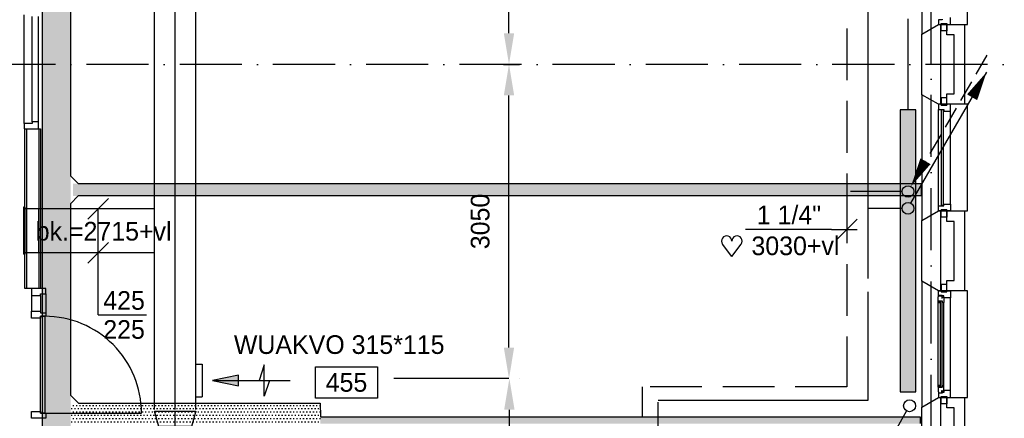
# Model space of a CAD drawing. Extents: x -39327 to 109237, y 358172 to 442272.
# Tile 62 of 96: x 79907 to 89413, y 385978 to 389823. Entities that reach past the tile are written whole.
import ezdxf
from ezdxf.enums import TextEntityAlignment as Align

# ---------------------------------------------------------------- set-up
doc = ezdxf.new("R2010")
doc.units = 0
doc.header["$LTSCALE"] = 100
for name, pattern in [('2322107', [2000, 1000, 1000]), ('2322108', [7, 5, -2]), ('CENTER2', [11.25, 7.5, -1.25, 1.25, -1.25]), ('CENTER4', [5, 3.125, -0.625, 0.625, -0.625]), ('DASHDOT', [9, 6, -1.5, 0, -1.5]), ('LURETOUR', [6, 4, -2])]:
    doc.linetypes.add(name, pattern=pattern)
doc.layers.get('0').update_dxf_attribs({"linetype": 'CONTINUOUS'})
doc.layers.get('DEFPOINTS').update_dxf_attribs({"linetype": 'CONTINUOUS'})
for name, color, linetype in [('AL$7----_STRAMIEN', 1, 'DASHDOT'), ('AL21----_BUITENWAND', 4, 'CONTINUOUS'), ('AL21K---_ISOLATIE', 1, 'CONTINUOUS'), ('AL22----_BINNENWAND', 7, 'CONTINUOUS'), ('AL28----_KONSTRUKTIE', 3, 'CONTINUOUS'), ('AL31----_BUITENKOZ', 7, 'CONTINUOUS'), ('KABELGOOT1', 8, 'CONTINUOUS'), ('WL561---', 4, 'CONTINUOUS'), ('WL561---_AANVOER', 4, 'CONTINUOUS'), ('WL561---_RETOUR', 4, 'CONTINUOUS'), ('WL570---', 3, 'CONTINUOUS'), ('WL570---_HARTLIJN', 1, 'CONTINUOUS'), ('WL570---_RETOUR', 3, 'CONTINUOUS'), ('WM561---', 1, 'CONTINUOUS'), ('WM570---', 1, 'CONTINUOUS')]:
    doc.layers.add(name, color=color, linetype=linetype)
doc.styles.add('BURO-018', font='BUROFONT.shx', dxfattribs={"height": 180})
doc.dimstyles.new('CEES', dxfattribs={"dimscale": 100, "dimtxt": 3, "dimasz": 3, "dimexe": 1, "dimexo": 1, "dimgap": 1.5, "dimtad": 0, "dimdec": 0, "dimzin": 0, "dimtxsty": 'BURO-018', "dimcen": -3, "dimdle": 1.25, "dimclrd": 1, "dimclre": 1, "dimclrt": 1, "dimazin": 3, "dimtfac": 0.75, "dimtdec": 0, "dimtofl": 0, "dimtmove": 0, "dimatfit": 3, "dimtvp": 1.5, "dimtolj": 1, "dimtzin": 0})
pattern_1 = [(0, (-2505.993, 85430.135), (15.875, 31.75), [0, -31.75])]

# ---------------------------------------------------------------- blocks, each defined once
blk = doc.blocks.new('2322401')
at = {"color": 0, "linetype": 'CONTINUOUS'}
for p, q in [((-0.5, 0.5, 1), (-0.5, 0.5)), ((-0.5, 0.5, 1), (-0.5, -0.5, 1)), ((0.5, 0.5, 1), (-0.5, 0.5, 1)), ((0.5, 0.5), (-0.5, 0.5)), ((-0.5, 0.5), (-0.5, -0.5)), ((0.5, 0.5, 1), (0.5, 0.5)), ((0.5, -0.5, 1), (0.5, 0.5, 1)), ((0.5, -0.5), (0.5, 0.5)), ((-0.5, -0.5, 1), (-0.5, -0.5)), ((-0.5, -0.5, 1), (0.5, -0.5, 1)), ((-0.5, -0.5), (0.5, -0.5)), ((0.5, -0.5, 1), (0.5, -0.5))]:
    blk.add_line(p, q, dxfattribs=at)
blk = doc.blocks.new('CVHATCH1')
at = {"color": 0, "linetype": 'CONTINUOUS'}
blk.add_solid([(-0.5, -0.5), (0.5, -0.5), (-0.5, 0.5), (0.5, 0.5)], dxfattribs=at)
blk = doc.blocks.new('LU-PIJL6')
at = {"color": 0, "linetype": 'CONTINUOUS'}
for p, q in [((-5, -1.5), (-5, 1.5)), ((-5, 1.5), (-4.5, 0)), ((0, 0), (-7.5, 0)), ((-5.5, 0), (-5, -1.5)), ((-2.5, -0.5), (-2.5, 0.5)), ((-2.5, 0.5), (0, 0)), ((0, 0), (-2.5, -0.5))]:
    blk.add_line(p, q, dxfattribs=at)
blk.add_solid([(-2.5, 0.5), (-2.5, -0.5), (0, 0)], dxfattribs=at)
blk = doc.blocks.new('LU-ORND')
at = {"color": 0, "linetype": 'CONTINUOUS'}
for p, q in [((-3, 1.5), (-3, -1.5)), ((3, 1.5), (-3, 1.5)), ((3, -1.5), (3, 1.5)), ((-3, -1.5), (3, -1.5))]:
    blk.add_line(p, q, dxfattribs=at)
blk = doc.blocks.new('LU-1D-K-190')
at = {"color": 0, "linetype": 'CONTINUOUS'}
for p, q in [((-0.5, 200), (0.5, 200)), ((-0.5, -200), (0.5, -200))]:
    blk.add_line(p, q, dxfattribs=at)
at = {"layer": 'WL570---_HARTLIJN', "linetype": 'CENTER2'}
blk.add_line((-0.5, 0), (0.5, 0), dxfattribs=at)
blk = doc.blocks.new('LU-2D-K-1A9')
at = {"color": 0, "linetype": 'CONTINUOUS'}
for p, q in [((-0.5, 212.5), (0.5, 212.5)), ((-0.5, -212.5), (0.5, -212.5))]:
    blk.add_line(p, q, dxfattribs=at)
blk = doc.blocks.new('LU-1D-VCH-13B1909450')
at = {"color": 0, "linetype": 'CONTINUOUS'}
for p, q in [((80, 157.5), (228.1, 200)), ((228.1, 200), (228.1, -200)), ((80, 157.5), (0, 157.5)), ((0, 157.5), (0, -157.5)), ((80, -157.5), (80, 157.5)), ((0, -157.5), (80, -157.5)), ((228.1, -200), (80, -157.5))]:
    blk.add_line(p, q, dxfattribs=at)
at = {"layer": 'WL570---_HARTLIJN', "linetype": 'CENTER4'}
blk.add_line((0, 0), (228.1, 0), dxfattribs=at)
blk = doc.blocks.new('LDV2108')
at = {"color": 0, "linetype": 'CONTINUOUS'}
for p, q in [((-0.25, -0.433), (-1.187, -2.057)), ((-1.562, -2.706), (-2.5, -4.33)), ((-2.875, -4.98), (-3.812, -6.603)), ((-4.187, -7.253), (-5.125, -8.877)), ((-5.5, -9.526), (-6.437, -11.15))]:
    blk.add_line(p, q, dxfattribs=at)
blk.add_lwpolyline([(-6.75, -11.691, 0, 1, 0), (-5.5, -9.526, 1, 1, 0)], format="xyseb", dxfattribs=at)
blk.add_circle((0, 0), 0.5, dxfattribs=at)
blk = doc.blocks.new('LDV3108')
at = {"color": 0, "linetype": 'CONTINUOUS'}
for p, q in [((6.75, 11.691), (5.813, 10.068)), ((5.438, 9.418), (4.5, 7.794)), ((4.125, 7.145), (3.188, 5.521)), ((2.813, 4.871), (1.875, 3.248)), ((1.5, 2.598), (0.563, 0.974))]:
    blk.add_line(p, q, dxfattribs=at)
blk.add_lwpolyline([(0.25, 0.433, 0, 1, 0), (1.5, 2.598, 1, 1, 0)], format="xyseb", dxfattribs=at)
blk.add_circle((0, 0), 0.5, dxfattribs=at)
blk = doc.blocks.new('LDV1107')
at = {"color": 0, "linetype": 'CONTINUOUS'}
blk.add_line((0.25, 0.433), (6.75, 11.691), dxfattribs=at)
blk.add_lwpolyline([(6.75, 11.691, 0, 1, 0), (5.5, 9.526, 1, 1, 0)], format="xyseb", dxfattribs=at)
blk.add_circle((0, 0), 0.5, dxfattribs=at)
blk = doc.blocks.new('*U237', base_point=(82284, 387800.3))
at = {"color": 0, "linetype": 'CONTINUOUS'}
for p, q in [((82384, 387900.3), (82184, 387700.3)), ((82134, 387800.3), (81304, 387800.3)), ((82134, 387800.3), (82384, 387800.3))]:
    blk.add_line(p, q, dxfattribs=at)
at = {"color": 0, "linetype": 'CONTINUOUS', "style": 'BURO-018'}
blk.add_text('1 1/4"', height=180, dxfattribs=at).set_placement((82034, 387850.3), align=Align.RIGHT)
blk = doc.blocks.new('HART')
at = {"color": 1}
for q in [(-39.7, 52.4), (39.7, 52.4)]:
    blk.add_line((0, 0), q, dxfattribs=at)
for centre, start, end in [((-22.1, 65.7), 0, 217.1867), ((22.1, 65.7), 322.8133, 180)]:
    blk.add_arc(centre, 22.1, start, end, dxfattribs=at)
blk = doc.blocks.new('*U307', base_point=(80663.8, 389605.3))
at = {"color": 0, "linetype": 'CONTINUOUS'}
for p, q in [((80564.1, 389930.6), (80763.5, 390130)), ((80663.8, 389605.3), (80663.8, 390030.3)), ((80564.1, 389505.6), (80763.5, 389705)), ((80663.8, 389005.3), (80663.8, 389605.3)), ((80663.8, 389005.3), (81130.3, 389005.3))]:
    blk.add_line(p, q, dxfattribs=at)
at = {"layer": 'WM570---', "color": 1, "linetype": 'CONTINUOUS', "style": 'BURO-018'}
for s, p in [('425', (80713.8, 389055.3)), ('225', (80713.8, 388775.3))]:
    blk.add_text(s, height=180, dxfattribs=at).set_placement(p)
blk = doc.blocks.new('A$C6E6F3BC9')
at = {"layer": 'KABELGOOT1'}
h = blk.add_hatch(dxfattribs=at)
h.set_pattern_fill('DOTS', color=256, scale=20, style=0)
h.set_pattern_definition(pattern_1)
h.paths.add_polyline_path([(72281.7, 28767.4), (72011.6, 28767.4), (72011.6, 6013.5), (72281.7, 6013.5)])
h = blk.add_hatch(dxfattribs=at)
h.set_pattern_fill('DOTS', color=256, scale=20, style=0)
h.set_pattern_definition([(0, (-2492.993, 81902.135), (15.875, 31.75), [0, -31.75])])
h.paths.add_polyline_path([(80493.7, 16718.5), (72306.7, 16718.5), (72306.7, 16599.1), (80493.7, 16599.1)])
h = blk.add_hatch(dxfattribs=at)
h.set_pattern_fill('DOTS', color=256, scale=20, style=0)
h.set_pattern_definition(pattern_1)
h.paths.add_polyline_path([(74692.7, 14600.5), (72289.1, 14600.5), (72289.1, 14402.8), (74692.7, 14402.8)])
h = blk.add_hatch(dxfattribs=at)
h.set_pattern_fill('DOTS', color=256, scale=20, style=0)
h.set_pattern_definition(pattern_1)
h.paths.add_polyline_path([(80483.7, 14467.1), (74694, 14467.1), (74694, 14401.5), (80483.7, 14401.5)])
for p, q in [((72010.7, 7818, 2750), (72011.7, 28713, 3650)), ((72281.7, 20051.5, 3650), (72281.7, 16793.5, 3650)), ((72281.7, 16793.5, 3650), (72356.7, 16718.5, 3650)), ((72356.7, 16718.5, 3650), (80493.7, 16718.5, 3650)), ((80493.7, 16718.5, 3650), (80493.7, 16598.5, 3650)), ((72356.7, 16598.5, 3650), (72281.7, 16523.5, 3650)), ((80493.7, 16598.5, 3650), (72356.7, 16598.5, 3650)), ((72281.7, 16523.5, 3650), (72281.7, 14675.5, 3650)), ((72281.7, 14675.5, 3650), (72357.8, 14600.5, 3650)), ((72357.8, 14600.5, 3650), (74692.7, 14600.5, 3650)), ((74692.7, 14600.5, 3650), (74696.7, 14466.5)), ((74696.7, 14466.5), (80483.7, 14466.5)), ((80483.7, 14466.5), (80483.7, 14401.5))]:
    blk.add_line(p, q, dxfattribs=at)
blk = doc.blocks.new('*D353')
at = {"color": 1, "linetype": 'BYBLOCK'}
for p, q in [((84734.3, 386360.4), (84734.5, 386360.4)), ((84634.5, 382492.8), (84634.5, 386060.4)), ((84734.3, 382192.8), (84734.5, 382192.8))]:
    blk.add_line(p, q, dxfattribs=at)
for points in [[(84584.5, 386060.4), (84684.5, 386060.4), (84634.5, 386360.4)], [(84584.5, 382492.8), (84684.5, 382492.8), (84634.5, 382192.8)]]:
    blk.add_solid(points, dxfattribs=at)
at = {"layer": 'DEFPOINTS', "color": 0, "linetype": 'BYBLOCK'}
for p in [(84634.3, 386360.4), (84634.5, 386360.4), (84634.3, 382192.8)]:
    blk.add_point(p, dxfattribs=at)
at = {"color": 1, "linetype": 'BYBLOCK', "insert": (84357.1, 384276.6), "char_height": 180, "attachment_point": 5, "rotation": 90, "style": 'BURO-018'}
blk.add_mtext('\\A1;4150', dxfattribs=at)
blk = doc.blocks.new('*D354')
at = {"color": 1, "linetype": 'BYBLOCK'}
for p, q in [((84578.7, 389392.8), (84730.8, 389392.8)), ((84630.8, 386660.4), (84630.8, 389092.8)), ((84534.5, 386360.4), (84530.8, 386360.4))]:
    blk.add_line(p, q, dxfattribs=at)
for points in [[(84580.8, 389092.8), (84680.8, 389092.8), (84630.8, 389392.8)], [(84580.8, 386660.4), (84680.8, 386660.4), (84630.8, 386360.4)]]:
    blk.add_solid(points, dxfattribs=at)
at = {"layer": 'DEFPOINTS', "color": 0, "linetype": 'BYBLOCK'}
for p in [(84478.7, 389392.8), (84630.8, 389392.8), (84634.5, 386360.4)]:
    blk.add_point(p, dxfattribs=at)
at = {"color": 1, "linetype": 'BYBLOCK', "insert": (84353.4, 387876.6), "char_height": 180, "attachment_point": 5, "rotation": 90, "style": 'BURO-018'}
blk.add_mtext('\\A1;3050', dxfattribs=at)
blk = doc.blocks.new('*D355')
at = {"color": 1, "linetype": 'BYBLOCK'}
for p, q in [((84578.7, 391742.9), (84730.8, 391742.9)), ((84630.8, 389692.8), (84630.8, 391442.9))]:
    blk.add_line(p, q, dxfattribs=at)
for points in [[(84580.8, 391442.9), (84680.8, 391442.9), (84630.8, 391742.9)], [(84580.8, 389692.8), (84680.8, 389692.8), (84630.8, 389392.8)]]:
    blk.add_solid(points, dxfattribs=at)
at = {"layer": 'DEFPOINTS', "color": 0, "linetype": 'BYBLOCK'}
for p in [(84478.7, 391742.9), (84630.8, 391742.9), (84630.8, 389392.8)]:
    blk.add_point(p, dxfattribs=at)
at = {"color": 1, "linetype": 'BYBLOCK', "insert": (84353.4, 390567.8), "char_height": 180, "attachment_point": 5, "rotation": 90, "style": 'BURO-018'}
blk.add_mtext('\\A1;2350', dxfattribs=at)

msp = doc.modelspace()

# ---------------------------------------------------------------- linework, layer by layer
at = {"color": 3, "linetype": 'CONTINUOUS'}
for p, q in [((79958, 388014.2), (79943, 388014.2)), ((79943, 388014.2), (79943, 387562.7)), ((79958, 387562.4), (79943, 387562.4))]:
    msp.add_line(p, q, dxfattribs=at)
at = {"layer": 'AL$7----_STRAMIEN', "color": 1}
for p, q in [((88708, 369596.9), (88708, 438822.2)), ((90152.4, 389392.8), (70984.2, 389392.8))]:
    msp.add_line(p, q, dxfattribs=at)
at = {"layer": 'AL21----_BUITENWAND', "color": 8}
for p, q in [((88859, 389677.8), (88859, 389777.8)), ((88859, 389777.8), (89028, 389777.8)), ((89028, 389777.8), (89028, 389007.8)), ((88928, 389677.8), (88859, 389677.8)), ((88928, 389107.8), (88928, 389677.8)), ((88859, 389107.8), (88928, 389107.8)), ((88859, 389007.8), (88859, 389107.8)), ((89028, 389007.8), (88859, 389007.8)), ((88859, 387877.8), (88859, 387977.8)), ((88859, 387977.8), (89028, 387977.8)), ((89028, 387977.8), (89028, 387207.8)), ((88928, 387877.8), (88859, 387877.8)), ((88928, 387307.8), (88928, 387877.8)), ((88859, 387307.8), (88928, 387307.8)), ((88859, 387207.8), (88859, 387307.8)), ((89028, 387207.8), (88859, 387207.8)), ((88859, 386077.8), (88859, 386177.8)), ((88859, 386177.8), (89028, 386177.8)), ((89028, 386177.8), (89028, 385407.8)), ((88928, 386077.8), (88859, 386077.8)), ((88928, 385507.8), (88928, 386077.8))]:
    msp.add_line(p, q, dxfattribs=at)
at = {"layer": 'AL21K---_ISOLATIE', "color": 8, "linetype": 'CONTINUOUS'}
for p, q in [((88798, 389677.8), (88798, 389107.8)), ((88798, 387877.8), (88798, 387307.8)), ((88798, 386077.8), (88798, 385507.8))]:
    msp.add_line(p, q, dxfattribs=at)
at = {"layer": 'AL22----_BINNENWAND', "color": 8}
for p, q in [((79958, 387228.8), (79958, 388770.8)), ((80108, 388770.8), (80108, 387228.8))]:
    msp.add_line(p, q, dxfattribs=at)
at = {"layer": 'AL22----_BINNENWAND', "color": 8, "linetype": 'CONTINUOUS'}
for p, q in [((79973, 388770.8), (79973, 387228.8)), ((80093, 388770.8), (80093, 387228.8))]:
    msp.add_line(p, q, dxfattribs=at)
at = {"layer": 'AL28----_KONSTRUKTIE', "color": 8}
for p, q in [((88618, 389685.4), (88778, 389777.8)), ((88778, 389777.8), (88798, 389777.8)), ((88798, 389777.8), (88798, 389007.8)), ((88618, 389100.1), (88618, 389685.4)), ((88618, 389100.1), (88618, 389685.4)), ((88778, 389007.8), (88618, 389100.1)), ((88798, 389007.8), (88778, 389007.8)), ((79958, 388770.8), (80108, 388770.8)), ((88618, 387885.4), (88778, 387977.8)), ((88778, 387977.8), (88798, 387977.8)), ((88798, 387977.8), (88798, 387207.8)), ((88618, 387300.1), (88618, 387885.4)), ((88778, 387207.8), (88618, 387300.1)), ((80108, 387228.8), (79958, 387228.8)), ((88798, 387207.8), (88778, 387207.8)), ((88618, 386085.4), (88778, 386177.8)), ((88778, 386177.8), (88798, 386177.8)), ((88798, 386177.8), (88798, 385407.8)), ((88618, 385500.1), (88618, 386085.4))]:
    msp.add_line(p, q, dxfattribs=at)
for points in [[(79951, 388820.8), (79951, 389870.8)], [(80027, 388837.8), (80027, 389853.8)], [(80090, 388837.8), (80090, 389853.8)], [(79951, 388770.8), (80090, 388770.8), (80090, 388837.8), (80027, 388837.8), (80027, 388820.8), (79951, 388820.8), (79951, 388770.8)], [(80020.5, 387161.8), (80020.5, 387011.8)], [(80108.5, 387161.8), (80108.5, 387011.8)], [(80159.5, 387178.8), (80159.5, 386994.8)], [(80159.5, 386994.8), (80159.5, 386961.8), (80108.5, 386961.8), (80108.5, 386944.8), (80020.5, 386944.8), (80020.5, 387011.8), (80108.5, 387011.8), (80108.5, 386994.8), (80159.5, 386994.8), (80159.5, 386961.8)]]:
    msp.add_lwpolyline(points, dxfattribs=at)
for points in [[(80108.5, 387161.8), (80108.5, 387178.8), (80159.5, 387178.8), (80159.5, 387228.8), (80020.5, 387228.8), (80020.5, 387161.8)], [(80108.5, 386961.8), (80148.5, 386961.8), (80148.5, 386027.8), (80108.5, 386027.8)], [(80108.5, 386044.8), (80108.5, 386027.8), (80159.5, 386027.8), (80159.5, 385977.8), (80020.5, 385977.8), (80020.5, 386044.8)]]:
    msp.add_lwpolyline(points, close=True, dxfattribs=at)
msp.add_lwpolyline([(80148.5, 386027.8), (81082.5, 386027.8, 0.414214), (80148.5, 386961.8, 0.414214)], format="xyb", dxfattribs=at)
at = {"layer": 'AL31----_BUITENKOZ', "color": 8}
for p, q in [((88618, 390900.1), (88618, 389685.4)), ((89058, 389777.8), (89058, 390807.8)), ((88618, 389685.4), (88778, 389777.8)), ((88814, 389821.8), (88778, 389821.8)), ((88778, 389821.8), (88778, 389777.8)), ((88778, 389777.8), (89058, 389777.8)), ((88778, 389777.8), (88803, 389777.8)), ((88803, 389787.8), (88859, 389787.8)), ((88803, 389716.8), (88803, 389787.8)), ((88803, 389777.8), (88803, 389787.8)), ((88803, 389787.8), (88859, 389787.8)), ((88814, 389827.8), (88814, 389821.8)), ((88859, 389787.8), (88859, 389716.8)), ((88859, 389787.8), (88859, 389777.8)), ((88859, 389777.8), (88892, 389777.8)), ((88892, 389777.8), (88892, 389844.8)), ((88859, 389716.8), (88803, 389716.8)), ((88778, 389007.8), (88618, 389100.1)), ((88618, 389100.1), (88618, 387885.4)), ((89058, 389007.8), (88778, 389007.8)), ((88859, 389068.8), (88803, 389068.8)), ((88803, 389068.8), (88803, 388997.8)), ((88803, 388997.8), (88859, 388997.8)), ((88859, 388997.8), (88859, 389068.8)), ((89058, 387977.8), (89058, 389007.8)), ((88778, 388027.8), (88778, 388957.8)), ((88892, 388044.8), (88892, 388940.8)), ((88618, 387885.4), (88778, 387977.8)), ((88778, 387977.8), (89058, 387977.8)), ((88803, 387987.8), (88859, 387987.8)), ((88803, 387916.8), (88803, 387987.8)), ((88859, 387987.8), (88859, 387916.8)), ((88859, 387916.8), (88803, 387916.8)), ((88778, 387207.8), (88618, 387300.1)), ((88618, 387300.1), (88618, 386085.4)), ((89058, 387207.8), (88778, 387207.8)), ((88778, 387207.8), (88803, 387207.8)), ((88778, 387163.8), (88778, 387207.8)), ((88859, 387268.8), (88803, 387268.8)), ((88803, 387268.8), (88803, 387197.8)), ((88803, 387207.8), (88803, 387197.8)), ((88803, 387197.8), (88859, 387197.8)), ((88803, 387197.8), (88859, 387197.8)), ((88859, 387197.8), (88859, 387268.8)), ((88859, 387197.8), (88859, 387207.8)), ((88859, 387207.8), (88892, 387207.8)), ((88892, 387207.8), (88892, 387140.8)), ((89058, 386177.8), (89058, 387207.8)), ((88775, 387151.1), (88779.2, 387153.5)), ((88775, 387108.6), (88775, 387151.1)), ((88816, 387108.6), (88775, 387108.6)), ((88775, 386277), (88775, 387108.6)), ((88777.3, 387108.6), (88790.8, 387108.6)), ((88777.3, 387091.6), (88777.3, 387108.6)), ((88790.8, 387091.6), (88777.3, 387091.6)), ((88814, 387163.8), (88778, 387163.8)), ((88779.2, 387153.5), (88779.2, 387160.6)), ((88779.2, 387160.6), (88809, 387160.6)), ((88790.8, 387108.6), (88790.8, 387091.6)), ((88809, 387160.6), (88809, 387138.1)), ((88809, 387138.1), (88814, 387138.1)), ((88814, 387157.8), (88814, 387163.8)), ((88829, 387157.8), (88814, 387157.8)), ((88814, 387138.1), (88814, 387146.1)), ((88814, 387146.1), (88829, 387146.1)), ((88816, 387091.6), (88816, 387108.6)), ((88829, 387093.6), (88816, 387091.6)), ((88829, 387140.8), (88829, 387157.8)), ((88829, 387146.1), (88829, 387140.8)), ((88892, 387140.8), (88829, 387140.8)), ((88829, 387140.8), (88829, 387093.6)), ((88829, 386291.9), (88829, 387093.6)), ((88892, 386244.8), (88892, 387140.8)), ((88816, 386277), (88775, 386277)), ((88775, 386277), (88775, 386234.5)), ((88790.8, 386294), (88777.3, 386294)), ((88777.3, 386294), (88777.3, 386277)), ((88777.3, 386277), (88790.8, 386277)), ((88790.8, 386277), (88790.8, 386294)), ((88809, 386225), (88809, 386247.5)), ((88809, 386247.5), (88814, 386247.5)), ((88814, 386247.5), (88814, 386239.5)), ((88814, 386239.5), (88829, 386239.5)), ((88829, 386291.9), (88816, 386294)), ((88816, 386294), (88816, 386277)), ((88829, 386244.8), (88829, 386291.9)), ((88892, 386244.8), (88829, 386244.8)), ((88829, 386244.8), (88829, 386227.8)), ((88829, 386239.5), (88829, 386244.8)), ((88892, 386177.8), (88892, 386244.8)), ((88618, 386085.4), (88778, 386177.8)), ((88775, 386234.5), (88779.2, 386232)), ((88814, 386221.8), (88778, 386221.8)), ((88778, 386221.8), (88778, 386177.8)), ((88778, 386177.8), (89058, 386177.8)), ((88778, 386177.8), (88803, 386177.8)), ((88779.2, 386232), (88779.2, 386225)), ((88779.2, 386225), (88809, 386225)), ((88803, 386187.8), (88859, 386187.8)), ((88803, 386116.8), (88803, 386187.8)), ((88803, 386177.8), (88803, 386187.8)), ((88803, 386187.8), (88859, 386187.8)), ((88829, 386227.8), (88814, 386227.8)), ((88814, 386227.8), (88814, 386221.8)), ((88859, 386187.8), (88859, 386116.8)), ((88859, 386187.8), (88859, 386177.8)), ((88859, 386177.8), (88892, 386177.8)), ((88859, 386116.8), (88803, 386116.8))]:
    msp.add_line(p, q, dxfattribs=at)
at = {"layer": 'AL31----_BUITENKOZ', "color": 8, "linetype": 'CONTINUOUS'}
for p, q in [((88803, 389007.8), (88778, 389007.8)), ((88778, 389007.8), (88778, 388957.8)), ((88803, 388997.8), (88803, 389007.8)), ((88803, 389007.8), (88803, 389007.8)), ((88859, 388997.8), (88803, 388997.8)), ((88892, 389007.8), (88859, 389007.8)), ((88859, 389007.8), (88859, 388997.8)), ((88892, 388940.8), (88892, 389007.8)), ((88778, 388957.8), (88778, 388957.8)), ((88778, 388957.8), (88829, 388957.8)), ((88825, 388952.8), (88804, 388952.8)), ((88804, 388952.8), (88804, 388032.8)), ((88825, 388032.8), (88825, 388952.8)), ((88829, 388957.8), (88829, 388940.8)), ((88829, 388940.8), (88892, 388940.8)), ((88892, 388940.8), (88892, 388940.8)), ((88892, 388940.8), (88892, 388940.8)), ((88892, 388940.8), (88892, 388940.8)), ((88892, 388940.8), (88892, 388940.8)), ((88829, 388027.8), (88829, 388044.8)), ((88829, 388044.8), (88892, 388044.8)), ((88892, 388044.8), (88892, 388044.8)), ((88892, 388044.8), (88892, 388044.8)), ((88892, 388044.8), (88892, 388044.8)), ((88892, 388044.8), (88892, 388044.8)), ((88892, 388044.8), (88892, 387977.8)), ((88778, 388027.8), (88778, 388027.8)), ((88778, 388027.8), (88829, 388027.8)), ((88778, 387977.8), (88778, 388027.8)), ((88803, 387977.8), (88778, 387977.8)), ((88859, 387987.8), (88803, 387987.8)), ((88803, 387987.8), (88803, 387977.8)), ((88803, 387977.8), (88803, 387977.8)), ((88804, 388032.8), (88825, 388032.8)), ((88859, 387977.8), (88859, 387987.8)), ((88892, 387977.8), (88859, 387977.8)), ((88814, 387106.6), (88793, 387106.6)), ((88793, 387106.6), (88793, 386279)), ((88814, 386279), (88814, 387106.6)), ((88793, 386279), (88814, 386279))]:
    msp.add_line(p, q, dxfattribs=at)
at = {"layer": 'WL561---_AANVOER', "linetype": '2322107'}
for p, q in [((88094, 393077.2), (88094, 388003.4)), ((88483.4, 388952.8), (88483.4, 389832.8)), ((88094, 388003.4), (88094, 387327)), ((88427.2, 388003.4), (88094, 388003.4)), ((88094, 387198.8), (88094, 386150.2)), ((88094, 386150.2), (86070.3, 386150.2)), ((86070.3, 385436.8), (86070.3, 386132.2))]:
    msp.add_line(p, q, dxfattribs=at)
at = {"layer": 'WL561---_RETOUR', "linetype": '2322108'}
for p, q in [((87894, 393239.6), (87894, 388165.9)), ((88427.2, 388165.9), (87894, 388165.9)), ((87894, 388165.9), (87894, 386282.2)), ((85920.3, 385286.8), (85920.3, 386282.2)), ((87894, 386282.2), (85920.3, 386282.2))]:
    msp.add_line(p, q, dxfattribs=at)
at = {"layer": 'WL570---_RETOUR'}
for p, q in [((79958, 388014.2), (79958, 387562.4)), ((80093, 387999.8), (79958, 387999.8)), ((80093, 387574.8), (80093, 387999.8)), ((80093, 387574.8), (79958, 387574.8))]:
    msp.add_line(p, q, dxfattribs=at)
at = {"layer": 'WL570---_RETOUR', "color": 1}
msp.add_line((84630.8, 386360.4), (83520.3, 386360.4), dxfattribs=at)
at = {"layer": 'WM570---', "color": 3}
for p, q in [((81608, 386499.9), (81667.8, 386499.9)), ((81667.8, 386499.9), (81667.8, 386184.9)), ((81608, 386184.9), (81667.8, 386184.9))]:
    msp.add_line(p, q, dxfattribs=at)

# ---------------------------------------------------------------- block references
at = {"layer": 'WL561---', "xscale": 2720, "yscale": 150, "rotation": 270.0000000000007}
for name, zscale in [('2322401', 400), ('CVHATCH1', 2720)]:
    msp.add_blockref(name, (88483.4, 387592.8), dxfattribs=dict(at, zscale=zscale))
at = {"layer": 'WL561---_AANVOER', "color": 2}
for name, p, xscale, yscale, zscale in [('LDV1107', (88483.4, 388003.4), 112.5, 112.5, 112.5), ('LDV2108', (88498.6, 386098.7), 115.5, 115.5, 115.5)]:
    msp.add_blockref(name, p, dxfattribs=dict(at, xscale=xscale, yscale=yscale, zscale=zscale))
at = {"layer": 'WL561---_RETOUR', "color": 2, "xscale": 112.5, "yscale": 112.5, "zscale": 112.5}
msp.add_blockref('LDV3108', (88483.4, 388165.9), dxfattribs=at)
at = {"layer": 'WL570---', "color": 1}
msp.add_blockref('A$C6E6F3BC9', (8116, 371524.5), dxfattribs=at)
at = {"layer": 'WL570---_RETOUR', "linetype": 'LURETOUR'}
for name, p, xscale, rotation in [('LU-1D-K-190', (81408, 388714.6), 5302.892847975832, 90), ('LU-2D-K-1A9', (80650.8, 387787.3), 1115.731569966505, 180)]:
    msp.add_blockref(name, p, dxfattribs=dict(at, xscale=xscale, rotation=rotation))
at = {"layer": 'WL570---_RETOUR', "xscale": -100, "yscale": 100, "zscale": 100}
msp.add_blockref('LU-PIJL6', (81768.7, 386342.4), dxfattribs=at)
at = {"layer": 'WL570---_RETOUR', "linetype": 'LURETOUR', "rotation": 90}
msp.add_blockref('LU-1D-VCH-13B1909450', (81408, 385819.3), dxfattribs=at)
at = {"layer": 'WM561---'}
msp.add_blockref('*U237', (87894, 387800.3), dxfattribs=at)
at = {"layer": 'WM570---', "color": 1}
msp.add_blockref('*U307', (80663.8, 387574.8), dxfattribs=at)
at = {"layer": 'WM570---', "xscale": 2.25, "yscale": 2.25, "zscale": 2.25}
msp.add_blockref('HART', (86782.2, 387539.6), dxfattribs=at)
at = {"layer": 'WM570---'}
ref = msp.add_blockref('LU-ORND', (83062.1, 386322.7), dxfattribs=dict(at, xscale=-100, yscale=100, zscale=100))
ref.add_attrib('LU_TEXT1', '455', dxfattribs={"layer": '0', "color": 1, "linetype": 'CONTINUOUS', "height": 180, "style": 'BURO-018'}).set_placement((83062.1, 386322.7), align=Align.MIDDLE)

# ---------------------------------------------------------------- texts
at = {"layer": 'WL570---_RETOUR', "color": 1, "style": 'BURO-018'}
msp.add_text('WUAKVO 315*115', height=180, dxfattribs=at).set_placement((81974.8, 386598.8))
at = {"layer": 'WM570---', "color": 1, "style": 'BURO-018'}
for s, p in [('bk.=2715+vl', (80061.8, 387692.8)), ('3030+vl', (86971.6, 387551.9))]:
    msp.add_text(s, height=180, dxfattribs=at).set_placement(p)

# ---------------------------------------------------------------- dimensions: what is measured, and where the dimension line sits
at = {"layer": 'WL570---_RETOUR'}
dim = msp.add_linear_dim(base=(84630.8, 391742.9), p1=(84630.8, 389392.8), p2=(84478.7, 391742.9), angle=90, dimstyle='CEES', dxfattribs=at)
dim.commit()
dim.dimension.update_dxf_attribs({"geometry": '*D355', "text_midpoint": (84353.4, 390567.8)})
for base, p1, p2, text, picture, middle in [((84630.8, 389392.8), (84634.5, 386360.4), (84478.7, 389392.8), '3050', '*D354', (84353.4, 387876.6)), ((84634.5, 386360.4), (84634.3, 382192.8), (84634.3, 386360.4), '4150', '*D353', (84357.1, 384276.6))]:
    dim = msp.add_linear_dim(base=base, p1=p1, p2=p2, angle=90, text=text, dimstyle='CEES', dxfattribs=at)
    dim.commit()
    dim.dimension.update_dxf_attribs({"geometry": picture, "text_midpoint": middle})

doc.saveas('drawing.dxf')
